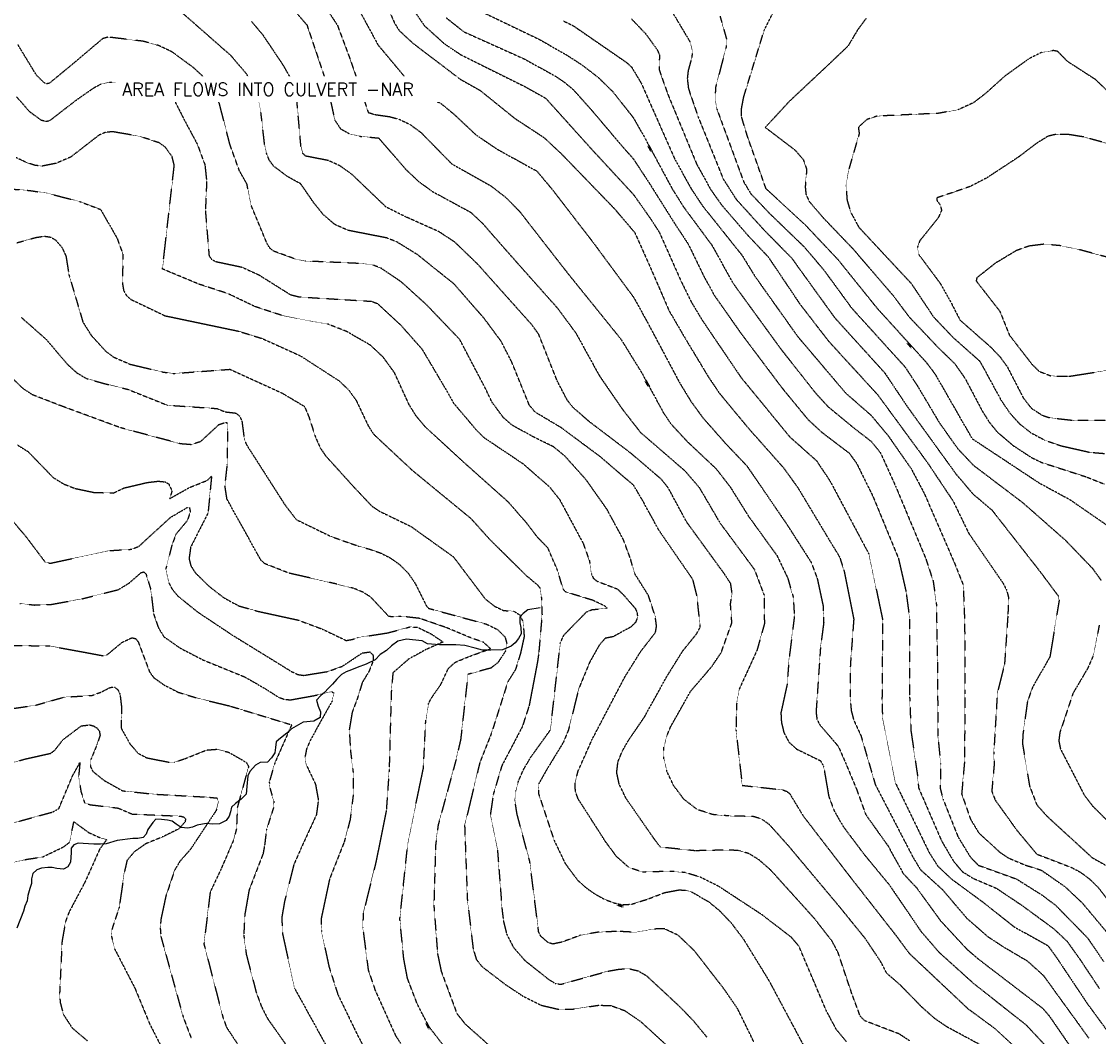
# Model space of a CAD drawing. Header units: feet. Extents: x 2234729 to 2255890, y 588345 to 614924.
# Tile 61 of 88: x 2246622 to 2247461, y 596962 to 597752. Entities that reach past the tile are written whole.
import ezdxf

# ---------------------------------------------------------------- set-up
doc = ezdxf.new("R2010")
doc.units = ezdxf.units.FT
doc.header["$MEASUREMENT"] = 0
doc.linetypes.add('OhDOT_USTN3', pattern=[0.22, 0.165, -0.055])
for name, color, linetype in [('DT_X_Contour_Major', 132, 'OhDOT_USTN3'), ('DT_X_Contour_Minor', 136, 'OhDOT_USTN3'), ('DT_X_Contour_Text', 251, 'Continuous'), ('Waterways', 7, 'Continuous')]:
    doc.layers.add(name, color=color, linetype=linetype)
doc.layers.add('SC_Scratch2_NAR NOTES', color=1, linetype='Continuous', plot=False)
doc.styles.add('L100', font='cceo.shx', dxfattribs={"height": 2})
doc.styles.add('ROMANS', font='ROMANS.shx', dxfattribs={"height": 2.4})
picture_1 = doc.add_image_def('image1.sid', size_in_pixel=(17786, 6468))

msp = doc.modelspace()

# ---------------------------------------------------------------- linework, layer by layer
at = {"layer": 'DT_X_Contour_Major'}
for points in [[(2247470.47, 597358.24), (2247439.42, 597379.7), (2247415.21, 597392.84), (2247363.25, 597427.15), (2247355.56, 597440.41), (2247334.36, 597477.41), (2247327.62, 597486.43), (2247289.12, 597528.81), (2247258.33, 597566.99), (2247232.79, 597594.08), (2247202.23, 597622.26), (2247187.78, 597662.97), (2247183.24, 597677.91), (2247183.23, 597684.98), (2247184.91, 597693.92), (2247200.76, 597745.49), (2247221.11, 597786.5)], [(2246859.57, 597762.84), (2246868.28, 597749.48), (2246878.15, 597723.17), (2246892.31, 597681.62), (2246897.43, 597680), (2246908.65, 597678.42), (2246916.45, 597676.28), (2246924.95, 597672.23), (2246933.52, 597665.87), (2246957.21, 597641.71), (2246988.13, 597624.24), (2246999.49, 597615.44), (2247010.27, 597604.46), (2247047.68, 597556.4), (2247089.31, 597504.85), (2247105.5, 597478.62), (2247122.55, 597447.24), (2247128.28, 597438.84), (2247140.7, 597425.44), (2247163.26, 597404.21), (2247174.34, 597389.91), (2247188.69, 597366.97), (2247210.79, 597336.42), (2247219.11, 597319.02), (2247223.47, 597303.93), (2247224.31, 597289.02), (2247220.08, 597255.37), (2247218.58, 597235.68), (2247213.83, 597213.99), (2247214.22, 597206.66), (2247216.18, 597198.53), (2247220.11, 597191.16), (2247226.08, 597185.75), (2247244.59, 597176.71), (2247247.1, 597172.24), (2247251.09, 597149.01), (2247255.36, 597137.6), (2247262.42, 597125.37), (2247279.06, 597103.25), (2247298.28, 597079.99), (2247323.19, 597043.46), (2247337.04, 597027.49), (2247363.98, 597003.21), (2247404.82, 596971), (2247419.15, 596955.64)], [(2246966.06, 597767.11), (2247025.38, 597738.62), (2247046.35, 597726.72), (2247058.72, 597718.74), (2247071.35, 597709.03), (2247082.61, 597698.06), (2247098.93, 597677.42), (2247107.73, 597661.9), (2247129.04, 597622.31), (2247137.96, 597608.06), (2247160.25, 597577.98), (2247176.4, 597548.7), (2247213.81, 597497.29), (2247240.93, 597462.96), (2247250.51, 597452.51), (2247270.78, 597435.79), (2247284.24, 597425.38), (2247291.43, 597416.5), (2247303.18, 597390.53), (2247326.64, 597334.32), (2247332.49, 597316.5), (2247334.95, 597298.53), (2247335.85, 597247.4), (2247336.12, 597195.92), (2247338.26, 597174.11), (2247337.93, 597155.27), (2247340.16, 597146.73), (2247351.92, 597117.22), (2247361.49, 597101.57), (2247367.67, 597095.28), (2247397.42, 597084.55), (2247417, 597072.26), (2247427.75, 597064.2), (2247452.77, 597038.69), (2247465.25, 597020.3)], [(2246618.15, 597693.89), (2246628.12, 597682.49), (2246637.19, 597675.82), (2246640.91, 597674.76), (2246643.97, 597675.2), (2246665.21, 597691.57), (2246678.82, 597701.05), (2246683.87, 597703.67), (2246690.77, 597705.17), (2246710.39, 597704.19), (2246731.72, 597700.95), (2246738.74, 597695.91), (2246748.79, 597676.09), (2246759.05, 597656.96), (2246765.01, 597640.87), (2246766.37, 597627.87), (2246765.39, 597605.02), (2246768.23, 597570.14), (2246769.93, 597567.45), (2246773.38, 597565.53), (2246793.77, 597561.19), (2246807.13, 597555.07), (2246831.75, 597539.64), (2246838.3, 597537.99), (2246894.73, 597534.55), (2246899.56, 597532.74), (2246917.66, 597515.96), (2246934.14, 597497.3), (2246952.92, 597465.6), (2246958.54, 597455.49), (2246976.51, 597434.27), (2246982.49, 597428.36), (2247012.66, 597408.19), (2247033.51, 597390.03), (2247041.45, 597380.05), (2247059.85, 597345.76), (2247064.65, 597332.27), (2247066.16, 597322.27), (2247067.65, 597318.82), (2247070.67, 597316.46), (2247086.5, 597310.44), (2247091.35, 597305.69), (2247100.33, 597295.38), (2247101.79, 597292.05), (2247102.11, 597288.32), (2247100.61, 597284.5), (2247096.95, 597280.89), (2247083.14, 597273.3), (2247076.95, 597272.03), (2247072.37, 597266.85), (2247064.79, 597253.39), (2247056.31, 597232.78), (2247048.28, 597200.64), (2247044.37, 597191.14), (2247031.64, 597170.18), (2247025.15, 597158.82), (2247024.98, 597151.12), (2247037.07, 597114.75), (2247045.81, 597096.53), (2247055.31, 597083.75), (2247061.82, 597077.88), (2247069.1, 597072.74), (2247076.57, 597068.67), (2247083.77, 597065.94), (2247090.69, 597064.65), (2247097.47, 597064.9), (2247110.79, 597069.18), (2247123.39, 597074.01), (2247134.53, 597076.09), (2247139.45, 597075.81), (2247144.49, 597074.36), (2247157.56, 597066.82), (2247165.9, 597059.99), (2247174.96, 597050.51), (2247184.43, 597038.05), (2247204.6, 597005.22), (2247232.28, 596953.36)], [(2246955.16, 596949.26), (2246939.44, 596969.76), (2246930.47, 596987.23), (2246922.86, 597007.1), (2246919.94, 597022.67), (2246916.92, 597053.38), (2246923.14, 597112.36), (2246929.53, 597143.4), (2246935.31, 597170.98), (2246937.09, 597207.36), (2246939.24, 597220.99), (2246941.11, 597224.92), (2246948.79, 597235.94), (2246954.7, 597248.58), (2246960.09, 597253.4), (2246971.47, 597258.11), (2246987.58, 597263.94), (2246982.09, 597268.91), (2246971.38, 597272.74), (2246953.1, 597280.39), (2246932.5, 597287.52), (2246917.84, 597289.16), (2246911.97, 597288.68), (2246908.29, 597289.05), (2246894.3, 597304.07), (2246888.2, 597307.95), (2246880.81, 597311.02), (2246861.89, 597315.64), (2246830.72, 597322.72), (2246811.82, 597330.08), (2246808.64, 597332.89), (2246782.22, 597380.45), (2246780.65, 597390.71), (2246782.45, 597407.02), (2246782.93, 597433), (2246782.15, 597440.37), (2246775.7, 597438.26), (2246761.49, 597425.14), (2246754.34, 597422.84), (2246746.27, 597423.47), (2246699.31, 597436.02), (2246653.19, 597452.99), (2246630.66, 597461.71), (2246623.39, 597466.49), (2246607.69, 597481.65)], [(2246609.08, 597216.45), (2246633.12, 597219.94), (2246655.22, 597226.23), (2246676.95, 597227.51), (2246683.89, 597230.03), (2246691.29, 597233.78), (2246694.62, 597234.04), (2246697.17, 597232.08), (2246698.9, 597228.31), (2246700.08, 597218.11), (2246699.7, 597202.12), (2246706.38, 597190.14), (2246712.94, 597182.48), (2246719.77, 597178.92), (2246737.05, 597175.54), (2246741.55, 597175.62)], [(2246741.55, 597175.62), (2246749.7, 597178.36), (2246766.22, 597185), (2246774.24, 597185.63), (2246783.49, 597183.35), (2246797.2, 597175.43), (2246799.08, 597172.2), (2246790.26, 597140.38), (2246789.6, 597123.62), (2246787.37, 597114.91), (2246777.53, 597092.17), (2246769.12, 597074.33), (2246764.23, 597034.05), (2246779.01, 596976.93), (2246781.87, 596969.04), (2246790.19, 596956.42)]]:
    msp.add_lwpolyline(points, dxfattribs=at)
at = {"layer": 'DT_X_Contour_Minor'}
for points in [[(2246900.03, 597779.75), (2246912.96, 597750.93), (2246916.35, 597745.5), (2246927.04, 597735.6), (2246964, 597707.5), (2246979.55, 597698.76), (2247006.3, 597677.14), (2247029.12, 597662.14), (2247042.51, 597649.7), (2247084.22, 597606.55), (2247099.96, 597588.06), (2247112.48, 597560.04), (2247126.71, 597527.15), (2247139.47, 597505.26), (2247157.33, 597475.62), (2247165.73, 597463.16), (2247187.76, 597436.52), (2247215.91, 597404.8), (2247226.95, 597389.49), (2247253, 597346.13), (2247259.58, 597335.34), (2247263.13, 597324.25), (2247270.59, 597286.98), (2247267.94, 597251.54), (2247267.69, 597226.57), (2247268.61, 597215.74), (2247270.59, 597208.34), (2247276.25, 597196.03), (2247287.38, 597158.07), (2247316.68, 597101.62), (2247322.56, 597091.83), (2247339.68, 597076.33), (2247358.76, 597053.89), (2247375.14, 597039.61), (2247387.24, 597031.72), (2247405.69, 597020.84), (2247418.28, 597009.52), (2247453.69, 596960.63)], [(2247314.31, 596958.42), (2247305.89, 596963.91), (2247279.14, 596974.13), (2247275.66, 596977.64), (2247269.12, 596995.19), (2247258.36, 597027.33), (2247253.79, 597036.01), (2247239.9, 597053.87), (2247206.07, 597091.3), (2247196.84, 597099.45), (2247189.05, 597104.27), (2247181.61, 597106.57), (2247173.64, 597107.14), (2247146.7, 597106.55), (2247119.96, 597109.38), (2247114.92, 597116.01), (2247093.15, 597147.39), (2247087.89, 597158.16), (2247085.88, 597167.54), (2247086.89, 597175.92), (2247090.24, 597184.14), (2247095.16, 597192.69), (2247107.48, 597210.74), (2247125.08, 597242.54), (2247137.36, 597262.19), (2247148.25, 597275.69), (2247151.01, 597280.82), (2247148.44, 597305.22), (2247145.22, 597317.91), (2247118.78, 597356.21), (2247105.89, 597379.66), (2247099.14, 597391.12), (2247073.08, 597413.47), (2247042.54, 597436.15), (2247022.37, 597448.16), (2247017.74, 597453.77), (2247004.08, 597487.32), (2246995.71, 597503.53), (2246982.69, 597521.09), (2246959.27, 597547.92), (2246930.6, 597570.9), (2246914.58, 597580.78), (2246906.52, 597583.93), (2246876.64, 597589.76), (2246866.31, 597594.3), (2246857.26, 597602.06), (2246849.92, 597611.16), (2246839.65, 597626.04), (2246828.99, 597631.94), (2246818.59, 597639.81), (2246815.11, 597644.57), (2246812.92, 597650.06), (2246811.52, 597656.64), (2246808.7, 597681.47), (2246805.67, 597696.75), (2246802.25, 597704.32), (2246796.99, 597712.23), (2246785.3, 597725.88), (2246740.01, 597765.64)], [(2246881.38, 597768.26), (2246896.97, 597739.69), (2246899.96, 597734.11), (2246921.48, 597708.38), (2246930.64, 597699.41), (2246938.04, 597694), (2246949.04, 597688.53), (2246958.89, 597680.44), (2246976.35, 597664.06), (2246992.87, 597652.94), (2247023.7, 597635.93), (2247035.83, 597621.4), (2247067.29, 597580.65), (2247099.19, 597537.46), (2247109.43, 597518.9), (2247135.06, 597470.79), (2247143.74, 597456.57), (2247153.31, 597443.47), (2247171.13, 597423.34), (2247187.32, 597406.32), (2247218.18, 597361.24), (2247237.33, 597331.35), (2247242.1, 597318.82), (2247246.67, 597297.54), (2247247.16, 597284.12), (2247244.65, 597264.87), (2247241.21, 597214.5), (2247241.88, 597209.05), (2247244.22, 597204.52), (2247258.61, 597187.81), (2247264.39, 597174.54), (2247272.81, 597154.41), (2247279.99, 597134.6), (2247297.17, 597110.51), (2247309.12, 597088.87), (2247319.46, 597077.77), (2247338.23, 597051.98), (2247358.93, 597029.7), (2247367.39, 597022.44), (2247417.54, 596984.04), (2247422.76, 596978.15), (2247447.73, 596941.84)], [(2246837.07, 597758.3), (2246844.49, 597749.81), (2246858.38, 597708.65), (2246862.35, 597693.27), (2246866.16, 597675.82), (2246870.67, 597668.91), (2246878.09, 597664.82), (2246886.63, 597662.97), (2246900.39, 597661.72), (2246921.44, 597637.4), (2246931.51, 597627.9), (2246941.97, 597620.26), (2246972.26, 597603.77), (2246981.1, 597595.5), (2247003.16, 597570.33), (2247039.76, 597529.18), (2247054.14, 597509.7), (2247072.21, 597476.83), (2247089.99, 597450.92), (2247104.29, 597432.53), (2247138.99, 597402.53), (2247150.05, 597389.71), (2247166.49, 597361.71), (2247193.17, 597325.65), (2247200.71, 597305.72), (2247200.95, 597283.22), (2247195.21, 597262.78), (2247181.38, 597232.5), (2247179.33, 597221.23), (2247178.79, 597200.63), (2247183.66, 597157.47), (2247214.96, 597154.1), (2247218.41, 597152.82), (2247220.64, 597151.03), (2247231.3, 597133.53), (2247265.95, 597088.53), (2247303.57, 597040.44), (2247313.76, 597026.69), (2247359.43, 596983.67), (2247380.07, 596968.48), (2247397.24, 596952.64)], [(2246927.99, 597760.91), (2246936.02, 597749.2), (2246951.63, 597735.14), (2246964.28, 597726.65), (2247014.12, 597701.85), (2247030.49, 597692.78), (2247067.51, 597651.67), (2247099.1, 597617.55), (2247113.24, 597597.38), (2247119.18, 597588.09), (2247135.99, 597550.27), (2247144.08, 597533.85), (2247152.8, 597519.37), (2247182.84, 597475.12), (2247220.6, 597429.07), (2247241.52, 597410.42), (2247252.19, 597394.41), (2247282.38, 597337.68), (2247293.07, 597286.52), (2247292.59, 597224.74), (2247292.96, 597210.48), (2247303.01, 597159.5), (2247329.26, 597105.34), (2247335.95, 597094.74), (2247346.52, 597084.72), (2247370.85, 597066.85), (2247395.63, 597047.27), (2247421.95, 597032.63), (2247428.74, 597023.16), (2247452.69, 596987.31), (2247473.49, 596958.93)], [(2246953.02, 597755.38), (2246966.67, 597744.53), (2247013.38, 597723.53), (2247037.33, 597710.39), (2247044.76, 597705.47), (2247052.13, 597699.32), (2247066.63, 597683.08), (2247089.08, 597656.55), (2247098.9, 597645.4), (2247111.25, 597626.59), (2247131.06, 597595.12), (2247141.77, 597578.82), (2247153.76, 597554.07), (2247162.03, 597539.03), (2247183.07, 597509.09), (2247215.15, 597466.48), (2247234.9, 597442.48), (2247245.36, 597432.78), (2247266.95, 597416.38), (2247272.74, 597408.49), (2247285.53, 597382.6), (2247305.39, 597334.34), (2247311.3, 597308.56), (2247314.14, 597286.97), (2247314.13, 597226.12), (2247315.15, 597199.97), (2247320.19, 597165.58), (2247321.13, 597155.48), (2247338.88, 597114.54), (2247348.29, 597098.41), (2247355.2, 597090.29), (2247363.54, 597085.11), (2247381.78, 597077.32), (2247401.59, 597064.06), (2247426.21, 597045.99), (2247436.76, 597036.12), (2247446.99, 597021.73), (2247462.03, 596999.15)], [(2247097.38, 597754.53), (2247108.54, 597742.81), (2247117.43, 597730.49), (2247119.21, 597726.46), (2247118.86, 597715.21), (2247125.62, 597695.99), (2247148.17, 597641.45), (2247159.27, 597621.37), (2247167.56, 597609.66), (2247188.06, 597585.9), (2247203.96, 597569.08), (2247228.84, 597532.07), (2247251.11, 597503.32), (2247289.3, 597461.65), (2247327.97, 597408.94), (2247348.01, 597378.92), (2247360.19, 597353.77), (2247387.12, 597314.69), (2247389.64, 597309.64), (2247391.1, 597304.24), (2247390.72, 597290.9), (2247388.08, 597251.99), (2247382.44, 597229.41), (2247379.63, 597182.19), (2247380.05, 597174.52), (2247378.12, 597152.92), (2247380.8, 597146.05), (2247397.57, 597122.66), (2247413.15, 597103.97), (2247440.7, 597093.36), (2247447.43, 597089.66), (2247454.03, 597084.82), (2247460.87, 597078.2), (2247479.91, 597053.42)], [(2247129.42, 597759.42), (2247143.14, 597736.41), (2247144.8, 597729.96), (2247144.44, 597724.52), (2247141.57, 597714.3), (2247140.87, 597708.12), (2247141.79, 597700.16), (2247149.22, 597678.45), (2247168.91, 597629.75), (2247178.98, 597614), (2247200.89, 597589.83), (2247222.08, 597568.38), (2247255.67, 597521.82), (2247281, 597493.89), (2247294.66, 597478.87), (2247312.52, 597452.19), (2247350.32, 597399.91), (2247363.51, 597384.42), (2247378.33, 597371.84), (2247416.32, 597323.26), (2247429.99, 597304.95), (2247430.64, 597301.7), (2247423.45, 597257.56), (2247409.98, 597234.19), (2247405.89, 597222.57), (2247402.4, 597197.4), (2247402.05, 597190.03), (2247407.6, 597156.88), (2247413.24, 597142.28), (2247421.06, 597133.57), (2247456.28, 597101.25), (2247473.63, 597091.52)], [(2247166.41, 597756.57), (2247171.37, 597739.11), (2247171.13, 597732.5), (2247162.89, 597701.02), (2247162.51, 597692.57), (2247164.04, 597683.94), (2247184.89, 597627.47), (2247190.39, 597618.34), (2247205.41, 597602.56), (2247232, 597576.9), (2247247.39, 597558.77), (2247268.87, 597529.36), (2247310.58, 597483.36), (2247320.23, 597468.63), (2247337.43, 597439.7), (2247351.73, 597419.57), (2247363.89, 597406.78), (2247402.17, 597377.79), (2247435.35, 597348.59), (2247456.51, 597326.58), (2247463.41, 597317.13)], [(2247280.39, 597755.11), (2247273.68, 597746.06), (2247266.04, 597733.26), (2247248.9, 597716.98), (2247220.28, 597690.18), (2247201.69, 597669.98), (2247224.64, 597652.5), (2247231.39, 597644.7), (2247233.91, 597637.13), (2247232.77, 597623.7), (2247233.33, 597617.98), (2247235.79, 597612.43), (2247246.87, 597599.51), (2247270.01, 597575.35), (2247301.32, 597538.94), (2247313.49, 597522.66), (2247336.48, 597498.41), (2247349.21, 597486.03), (2247357.2, 597474.67), (2247370.85, 597448.82), (2247376.55, 597439.86), (2247382.41, 597432.72), (2247394.94, 597422.06), (2247409.26, 597412.76), (2247417.14, 597408.97), (2247451.6, 597397.85), (2247466.23, 597392.04)], [(2247368.83, 596955.57), (2247343.27, 596969.33), (2247333.47, 596976.04), (2247323.54, 596984.9), (2247306.9, 597001.92), (2247296.26, 597011.14), (2247291.61, 597020.18), (2247279.59, 597038.15), (2247259.66, 597062.74), (2247219.81, 597110.31), (2247204.87, 597126.94), (2247198.79, 597131.23), (2247192.37, 597133.21), (2247173.18, 597133.67), (2247160.74, 597134.74), (2247148.58, 597138.69), (2247138.26, 597146.64), (2247130.31, 597157.19), (2247125.05, 597168.27), (2247122.64, 597178.26), (2247122.7, 597187.2), (2247124.71, 597195.53), (2247128.12, 597203.6), (2247143.58, 597230.85), (2247160.05, 597250.15), (2247167.28, 597260.89), (2247175.63, 597284.14), (2247174.58, 597298.72), (2247175.78, 597307.16), (2247174.72, 597314.67), (2247169.23, 597322.99), (2247140.43, 597362.51), (2247125.97, 597389.32), (2247120.51, 597396.04), (2247096.94, 597416.18), (2247064.58, 597440.76), (2247051.72, 597451.94), (2247047.31, 597457.62), (2247039.64, 597472.25), (2247025.16, 597508.69), (2247019.83, 597516.2), (2246977.68, 597563.32), (2246959.7, 597580.65), (2246947.29, 597588.79), (2246921.29, 597600.42), (2246906.17, 597607.95), (2246879.73, 597633.25), (2246870.33, 597640), (2246861.32, 597644.16), (2246843.43, 597647.64), (2246841.2, 597649.84), (2246839.82, 597655.37), (2246835.73, 597701.78), (2246825.75, 597718.91), (2246810.32, 597741.91), (2246801.4, 597752.48)], [(2247044.38, 597752.87), (2247052.14, 597749.11), (2247093.7, 597720.46), (2247097.45, 597717.02), (2247104.98, 597704.44), (2247131.22, 597645.07), (2247144.18, 597621.8), (2247152.86, 597608.75), (2247183.63, 597570.25), (2247193.73, 597553.77), (2247226.9, 597507.11), (2247264.2, 597463.18), (2247284.1, 597445.74), (2247297.38, 597429.86), (2247315.38, 597404.09), (2247325.62, 597384.68), (2247349.06, 597330.72), (2247355.89, 597313.55), (2247356.98, 597284.67), (2247357.22, 597228.88), (2247356.87, 597175.85), (2247354.66, 597150.88), (2247361.57, 597131.07), (2247368.04, 597120.45), (2247384.32, 597105.49), (2247391.1, 597100.92), (2247404.03, 597095.49), (2247416.73, 597091.44), (2247435.3, 597078.5), (2247448.53, 597066.03), (2247470.31, 597040.03)], [(2247264.86, 596957.89), (2247257.1, 596967.23), (2247249.25, 596981.89), (2247227.92, 597032.14), (2247221.96, 597039.14), (2247199.42, 597056.47), (2247165.13, 597078.97), (2247150.99, 597085.99), (2247139.14, 597089.59), (2247128.21, 597090.51), (2247106.01, 597089.95), (2247095.37, 597093.5), (2247085.63, 597102.17), (2247077.19, 597113.63), (2247055.87, 597146.88), (2247053.7, 597152.71), (2247053.47, 597159.93), (2247055.81, 597168.6), (2247066.83, 597193.44), (2247092.16, 597241.86), (2247104.64, 597261.84), (2247116.1, 597276.62), (2247116.92, 597281.55), (2247115.95, 597288.98), (2247110.6, 597305.4), (2247099.71, 597322.74), (2247096.75, 597333.61), (2247091.12, 597348.86), (2247078.25, 597372.57), (2247062.1, 597395.46), (2247045.58, 597413.89), (2247036.73, 597421.16), (2247020.97, 597428.91), (2247004.37, 597438.03), (2246997.72, 597443.77), (2246988.74, 597455.94), (2246983.08, 597467.65), (2246963.56, 597504.83), (2246937.74, 597531.79), (2246918.1, 597549.58), (2246902.11, 597560.42), (2246895.72, 597562.84), (2246888.96, 597563.83), (2246843.5, 597565.85), (2246835.42, 597567.45), (2246818.8, 597573.46), (2246815.78, 597575.72), (2246813.44, 597579.5), (2246800.81, 597609.87), (2246797.76, 597625.88), (2246791.87, 597636.21), (2246784.46, 597656.75), (2246776.18, 597689.01), (2246772.54, 597698.48), (2246767.77, 597705.85), (2246755.31, 597717.18), (2246739.18, 597728.93), (2246728.86, 597733.8), (2246716.85, 597737.07), (2246689.5, 597740.33), (2246685.31, 597739.07), (2246661.33, 597718.8), (2246643.64, 597704.22), (2246641.66, 597703.96), (2246639.77, 597704.69), (2246633.74, 597710.68), (2246619.3, 597734.42)], [(2247469.28, 597697.35), (2247459.06, 597707.18), (2247437.26, 597721.26), (2247429.52, 597729.14), (2247426.11, 597729.83), (2247416.8, 597728.37), (2247407.28, 597723.56), (2247388.51, 597710.11), (2247373.19, 597696.33), (2247363.94, 597689.22), (2247352.01, 597683.77), (2247336.79, 597680.96), (2247288.78, 597678.78), (2247280.95, 597676.17), (2247274.45, 597670.39), (2247274.25, 597669.3)], [(2247192.63, 596957.89), (2247180.21, 596983.31), (2247169.6, 596998.77), (2247146.53, 597028.51), (2247133.83, 597040.69), (2247123.15, 597045.7), (2247114.39, 597045.59), (2247100.36, 597043.05), (2247087.08, 597043.73), (2247071.6, 597043.18), (2247057.67, 597040.75), (2247043.36, 597035.42), (2247036.07, 597033.89), (2247032.47, 597035.04), (2247026.64, 597040.08), (2247025.11, 597043.23), (2247018.16, 597098.2), (2247008.36, 597134.61), (2247006.48, 597146.09), (2247007.22, 597152.95), (2247009.41, 597160.97), (2247013.33, 597169.94), (2247018.95, 597179.41), (2247033.99, 597200.38), (2247034.78, 597205.3), (2247042.03, 597268.75), (2247044.78, 597274.61), (2247062.37, 597292.59), (2247066.56, 597294.33), (2247078.53, 597295.52), (2247076.63, 597297.18), (2247067.41, 597301.57), (2247046.09, 597308.13), (2247044.21, 597310.27), (2247039.7, 597325.17), (2247032.27, 597342.41), (2247024.21, 597350.69), (2247015.74, 597361.76), (2247001.69, 597377.91), (2246965.09, 597410.57), (2246936.78, 597436.65), (2246929.6, 597445.19), (2246924.14, 597453.99), (2246912.73, 597478.88), (2246904.08, 597490.86), (2246893.98, 597500.35), (2246875.51, 597510.99), (2246860.65, 597516.84), (2246844.54, 597519.67), (2246824.82, 597523.58), (2246804.24, 597530.32), (2246782.95, 597540.5), (2246760.33, 597547.88), (2246731.96, 597559.68), (2246734.17, 597579.09), (2246741.13, 597640.34), (2246739.42, 597647.33), (2246734.19, 597654.54), (2246729.26, 597658.02), (2246714.38, 597662.99), (2246692.94, 597666.64), (2246687.46, 597666.07), (2246682.59, 597664.04), (2246660.45, 597646.86), (2246649.02, 597642), (2246638.29, 597639.84), (2246632.91, 597640.34), (2246626.29, 597642.49), (2246617.83, 597646.48)], [(2247274.25, 597669.3), (2247274.85, 597665.22), (2247266.7, 597637.32), (2247264.54, 597624.58), (2247265.38, 597613.17), (2247268.29, 597603.75), (2247274.64, 597592.09), (2247315.43, 597548.38), (2247332.66, 597522.47), (2247347.8, 597506.54), (2247368.83, 597487.89), (2247385.56, 597457.17), (2247392.16, 597447.49), (2247399.81, 597439.04), (2247408.78, 597432.04), (2247419.45, 597426.41), (2247431.78, 597422.09), (2247454.2, 597416.99), (2247466.03, 597415.99)], [(2247474.74, 597655.59), (2247449.86, 597662.52), (2247437.39, 597664.52), (2247428.21, 597664.6), (2247421.85, 597663.08), (2247412.72, 597657.38), (2247399.36, 597647.17)], [(2247399.36, 597647.17), (2247374.58, 597630.86), (2247360.96, 597623.79), (2247335.31, 597615.08), (2247335.47, 597612.88), (2247337.85, 597609.78), (2247339.03, 597605.44), (2247336.52, 597599.71), (2247321.98, 597581.61), (2247320.19, 597576.48), (2247321.31, 597570.88), (2247337.97, 597548.48), (2247346.91, 597532.47), (2247353.38, 597519.95), (2247377.49, 597498.69), (2247384.69, 597491.11), (2247390.16, 597483.61), (2247402.75, 597459.21), (2247409, 597451.21), (2247417.55, 597445.72), (2247423.26, 597443.84), (2247441.98, 597441.79), (2247494.56, 597442.33)], [(2246597.43, 597623.32), (2246628.41, 597620.85), (2246642.04, 597618.82), (2246667.32, 597612.28), (2246683.68, 597606.13), (2246696.53, 597583.82), (2246701.14, 597571.2), (2246700.72, 597548.69), (2246701.66, 597543.04), (2246703.88, 597538.94), (2246707.46, 597535.94), (2246733.87, 597523.3), (2246791.38, 597511.23), (2246809.8, 597505.48), (2246839.26, 597492.17), (2246869.52, 597472.63), (2246876.88, 597465.66), (2246882.87, 597457.39), (2246892.35, 597437.43), (2246896.6, 597430.88), (2246926.35, 597403.11), (2246972.14, 597365.49), (2246986.89, 597349.14), (2247015.06, 597321.24), (2247024.15, 597313.63), (2247026.42, 597310.7), (2247027.14, 597304.26), (2247027.69, 597290.42), (2247025.16, 597260.77), (2247024.2, 597253.94), (2247017.65, 597219.54), (2247012.34, 597203.23), (2246996.31, 597172.66), (2246989.71, 597150.44), (2246987.45, 597134.87), (2246992.87, 597108.37), (2246996.51, 597061.03), (2246997.59, 597051.92), (2247000.11, 597041.76), (2247005.43, 597031.27), (2247014.22, 597021.2), (2247033.04, 597006.22), (2247038.4, 597003.04), (2247042.36, 597002.55), (2247078.98, 597012.77), (2247088.38, 597014.43), (2247096.16, 597014.57), (2247102.85, 597012.91), (2247109.09, 597009.21), (2247134.3, 596985.81), (2247145.53, 596974.27), (2247156.14, 596961.3)], [(2246618.52, 597580.16), (2246633.62, 597584.32), (2246640.06, 597585.26), (2246644.98, 597584.48), (2246648.62, 597582.33), (2246653.78, 597576.24), (2246656.77, 597569.66), (2246659, 597555.41), (2246669.99, 597518.3), (2246676.4, 597508.07), (2246687.78, 597495.6), (2246693.93, 597491.06), (2246706.62, 597485.56), (2246731.54, 597479.56), (2246740.39, 597478.31), (2246784.5, 597481.58), (2246825.16, 597463.05), (2246842.64, 597452.64), (2246846.13, 597444.26), (2246851.23, 597428.48), (2246854.9, 597420.36), (2246859.19, 597414.01), (2246881.5, 597389.41), (2246895, 597375.12), (2246900.83, 597371.14), (2246925.5, 597359.2), (2246958.63, 597335.53), (2246983.37, 597302.78), (2246990.77, 597296.98), (2246997.74, 597293.69), (2247005.46, 597293.2), (2247010.22, 597290.46), (2247012.95, 597284.73), (2247013.78, 597273.37), (2247010.93, 597260.37), (2247007.08, 597247.83), (2247001.04, 597238.17), (2246988.18, 597197.82), (2246979.21, 597175.27), (2246967.37, 597126.25), (2246969.49, 597068.74), (2246974.03, 597029.98), (2246976.54, 597021.9), (2246980.77, 597016.45), (2246999.27, 597002.29), (2247012.94, 596993.26), (2247027.1, 596986.22), (2247040.13, 596983.16), (2247051.82, 596983.2), (2247071.89, 596986.26), (2247081.48, 596985.94), (2247092.13, 596982.06), (2247104.39, 596973.67), (2247133.18, 596947.43)], [(2247470.81, 597568.12), (2247445.28, 597575.06), (2247431.93, 597577.81), (2247418.71, 597578.98), (2247407.16, 597577.56), (2247397.27, 597574.04), (2247380.86, 597564.17), (2247366.51, 597552.82), (2247365.98, 597550.41), (2247384.39, 597526.8)], [(2246621.79, 597522.16), (2246641.34, 597504.87), (2246657.99, 597485.31), (2246665.31, 597478.74), (2246672.74, 597474.4), (2246686.52, 597470.48), (2246704.97, 597465.95), (2246735.75, 597453.63), (2246774.34, 597451.02), (2246780.79, 597448.43), (2246788.94, 597447.5), (2246791.89, 597445.32), (2246793.82, 597441.45), (2246795.49, 597428.48), (2246797.1, 597423.32), (2246827.2, 597376.22), (2246836.11, 597364.56), (2246863.36, 597351.33), (2246884.15, 597344), (2246893.06, 597341.54), (2246901.39, 597338.71), (2246909.41, 597334.7), (2246916.9, 597329.35), (2246923.47, 597322.64), (2246928.83, 597314.82), (2246937.67, 597297.17), (2246939.27, 597295.39), (2246984.32, 597283.12), (2246992.95, 597278.93), (2246998.88, 597273.05), (2247000.2, 597268.11), (2246999.42, 597262.38), (2246993.27, 597253.06), (2246987.95, 597248.9), (2246969.96, 597243.97), (2246964.32, 597193.47), (2246960.71, 597177.54), (2246946.71, 597126.41), (2246944.77, 597111.12), (2246943.4, 597064.13), (2246946.26, 597026.52), (2246949.14, 597012.69), (2246961.36, 596979.72), (2246967.67, 596971.77), (2247009.12, 596934.88)], [(2247384.39, 597526.8), (2247391.89, 597508.16), (2247409.13, 597485.84), (2247414.98, 597480.02), (2247424.29, 597476.4), (2247438.15, 597476.09), (2247467.52, 597480.66)], [(2246618.71, 597422.79), (2246627.17, 597417.47), (2246646.81, 597397.24), (2246654.97, 597392.25), (2246663.76, 597388.79), (2246678.45, 597385.7), (2246693.71, 597385.21), (2246701.95, 597389.11), (2246720.03, 597393.41), (2246728.65, 597394.42), (2246734.07, 597393.89), (2246736.83, 597392.28), (2246739.39, 597386.85), (2246737.49, 597380.76), (2246752.67, 597389.38), (2246766.97, 597395.09), (2246770.2, 597398.37), (2246767.44, 597369.58), (2246753.89, 597343.05), (2246752.68, 597334.15), (2246754, 597328.69), (2246757.4, 597323.18), (2246768.12, 597312.65), (2246779.84, 597303.57), (2246791.55, 597297.23), (2246806.1, 597293.14), (2246837.68, 597286.23), (2246856.42, 597279.25), (2246875.08, 597270.34), (2246879.79, 597271.16), (2246884.07, 597272.66), (2246907.36, 597276.25), (2246924.87, 597280.91), (2246930.64, 597280.66), (2246941.25, 597275.48), (2246950.54, 597269.18), (2246937.35, 597263.28), (2246923.75, 597255.86), (2246911.51, 597245.14), (2246910.22, 597230.34), (2246908.57, 597169.75), (2246906.33, 597137.89), (2246898.36, 597098.16), (2246888.39, 597057.93), (2246887.97, 597046.86), (2246892.26, 597013.78), (2246897.64, 596997.94), (2246913.62, 596962.46), (2246932.06, 596934.41)], [(2246605.32, 597374.91), (2246624.81, 597352.17), (2246640.45, 597331.53), (2246644.45, 597330.48), (2246690.37, 597340.33), (2246707.8, 597341.41), (2246713.56, 597343.67), (2246738.18, 597366.22), (2246751.35, 597373.95), (2246752.96, 597373.85), (2246753.65, 597370.34), (2246751.12, 597363.51), (2246742.47, 597353.17), (2246739.27, 597344.53), (2246734.52, 597325.96), (2246737.04, 597315.08), (2246739.4, 597310.45), (2246743.97, 597304.9), (2246759.47, 597292.46), (2246786.3, 597274.6), (2246832.36, 597246.23), (2246837.47, 597243.81), (2246842.06, 597243.18), (2246860.51, 597246.13), (2246871.99, 597250.2), (2246887.62, 597260.61), (2246893.58, 597261.44), (2246895.96, 597259.17), (2246896.28, 597254.82), (2246892.9, 597246.34), (2246887.7, 597237.74), (2246883.89, 597225.38), (2246879.78, 597214.51), (2246877.51, 597200.85), (2246878.35, 597185.13), (2246880.49, 597167.64), (2246880.41, 597148.76), (2246878.12, 597130.59), (2246873.65, 597113.59), (2246862.18, 597084.66), (2246855.66, 597054.02), (2246855.77, 597043.77), (2246861.67, 597016.34), (2246868.64, 596994.53), (2246884.24, 596962.3), (2246909.89, 596914.6)], [(2246620.93, 597299.13), (2246632.28, 597297.97), (2246644.78, 597298.33), (2246669.18, 597302.78), (2246697.64, 597310), (2246705.91, 597315.04), (2246715.22, 597323.17), (2246717.39, 597323.73), (2246719.09, 597322.24), (2246722.79, 597310.16), (2246725.04, 597291.01), (2246728.75, 597280.35), (2246732.96, 597273.32), (2246745.81, 597264.36), (2246763.69, 597255.14), (2246796.26, 597241.89), (2246811.91, 597232.84), (2246822.27, 597226.24), (2246826.72, 597224.58), (2246831.69, 597224.08), (2246849.87, 597227.36), (2246863.81, 597230.49), (2246865.5, 597229.37), (2246864.15, 597223.26), (2246847.15, 597192.7), (2246844.22, 597185.83), (2246842.96, 597179.32), (2246843.98, 597173.51), (2246851.18, 597158.42), (2246853.4, 597146.01), (2246851.86, 597134.51), (2246839.62, 597107.84), (2246834.29, 597095.73), (2246827.04, 597067.01), (2246824.88, 597054.3), (2246825.58, 597041.56), (2246834.83, 596999.54), (2246866.41, 596942.26)], [(2247461.85, 597282.16), (2247457.48, 597259.2), (2247452.98, 597248.85), (2247441.46, 597229.26), (2247431.19, 597198.64), (2247430.36, 597192.12), (2247431.62, 597185.97), (2247450.21, 597149.89), (2247456.68, 597141.42), (2247477.28, 597120.85)], [(2246615.07, 597266.54), (2246644.12, 597266.07), (2246670.49, 597261.31), (2246685.61, 597258.5), (2246688.62, 597259.05), (2246700.6, 597268.94), (2246708.2, 597272.48), (2246710.96, 597271.81), (2246713.08, 597269.19), (2246721.92, 597245.8), (2246725.13, 597241.43), (2246733.3, 597235.62), (2246744.24, 597230.03), (2246758.93, 597225.49), (2246784.32, 597219.36), (2246831.13, 597205.1), (2246832.75, 597204.99), (2246819.42, 597174.8), (2246815.14, 597160.13), (2246815.73, 597155.23), (2246818.66, 597145.08), (2246818.49, 597140.15), (2246812.95, 597122.93), (2246811.53, 597110.95), (2246810.33, 597104.27), (2246799.41, 597075.87), (2246796.05, 597056.54), (2246795.27, 597040.71), (2246797.29, 597025.63), (2246805.09, 596995.91), (2246809.03, 596985.34), (2246813.75, 596975.96), (2246831.03, 596951.42)], [(2246601.08, 597171.07), (2246624.82, 597177.98), (2246644.75, 597182.45), (2246647.97, 597184.75), (2246654.53, 597193.15), (2246668.66, 597203.82), (2246675.17, 597204.59), (2246678.36, 597203.75), (2246681.01, 597202.07), (2246682.78, 597199.6), (2246683.33, 597196.48), (2246680.86, 597189.12), (2246676.22, 597177.76), (2246675.91, 597171.8), (2246677.76, 597168.35), (2246686.66, 597161.16), (2246700.9, 597153.27), (2246725.67, 597150.63), (2246767.24, 597148.35), (2246774.73, 597147.61), (2246775.5, 597144.48), (2246773.9, 597138.09), (2246753.71, 597107.61), (2246745.53, 597098.32), (2246741.3, 597091.21), (2246734.56, 597071.07), (2246730.75, 597053.2), (2246730.19, 597046.47), (2246730.75, 597039.67), (2246748.1, 596976.97), (2246754.25, 596960.88)], [(2246596.15, 597122.89), (2246646.4, 597136.76), (2246651.28, 597139.55), (2246661.83, 597164.82), (2246667.64, 597175.33), (2246666.63, 597164.76), (2246668.37, 597152.92), (2246671.18, 597144.02), (2246675.61, 597142.42), (2246697.3, 597139.81), (2246708.39, 597135.15), (2246746.02, 597133.55), (2246748.55, 597132.81), (2246749.95, 597131.38), (2246749.59, 597129.11), (2246744.71, 597123.6), (2246732.47, 597117.54), (2246718.89, 597111.97), (2246709.91, 597105.67), (2246704.31, 597098.96), (2246702.03, 597088.95), (2246698.25, 597062.62), (2246692.65, 597045.62), (2246692.22, 597040.04), (2246694.69, 597030.08), (2246710.51, 596999.41), (2246722.05, 596971.49), (2246738.39, 596939.55)], [(2246588.65, 597091.36), (2246626.58, 597099.96), (2246638.55, 597101.74), (2246654.56, 597109.39), (2246659.55, 597113.13), (2246662.91, 597129.14), (2246674.43, 597120.75), (2246683.88, 597116.48), (2246688.51, 597115.25), (2246683.1, 597107.91), (2246671.48, 597082.02), (2246659.2, 597058.9), (2246656.41, 597051.51), (2246653.69, 597036.06), (2246651.81, 596995.75), (2246652.22, 596988.56), (2246654.76, 596979.06), (2246661.53, 596968.6), (2246673.64, 596958.36)]]:
    msp.add_lwpolyline(points, dxfattribs=at)
at = {"layer": 'Waterways'}
msp.add_lwpolyline([(2247026.29, 597295.78), (2247016.65, 597294.22), (2247013.01, 597291.35), (2247010.4, 597288.49), (2247010.4, 597284.06), (2247011.18, 597280.42), (2247011.44, 597275.47), (2247009.36, 597271.82), (2247006.76, 597268.44), (2247003.63, 597265.83), (2246996.86, 597262.97), (2246987.74, 597262.71), (2246981.23, 597262.71), (2246975.51, 597264.27), (2246967.43, 597266.35), (2246960.66, 597266.88), (2246953.63, 597266.88), (2246947.9, 597266.88), (2246938.53, 597267.66), (2246934.36, 597270), (2246926.81, 597270.78), (2246922.12, 597271.3), (2246915.35, 597269.74), (2246910.4, 597266.09), (2246906.49, 597262.45), (2246901.55, 597259.32), (2246897.64, 597255.16), (2246890.61, 597251.77), (2246883.58, 597249.17), (2246879.15, 597247.6), (2246874.98, 597246.04), (2246871.34, 597243.96), (2246867.69, 597240.31), (2246864.31, 597236.41), (2246861.44, 597233.28), (2246858.32, 597229.9), (2246855.45, 597227.55), (2246852.07, 597223.91), (2246853.37, 597219.22), (2246855.19, 597214.79), (2246854.93, 597210.36), (2246849.98, 597207.5), (2246841.65, 597206.72), (2246832.54, 597201.51), (2246828.89, 597198.12), (2246823.94, 597194.22), (2246820.56, 597191.35), (2246820.04, 597186.93), (2246819.52, 597182.76), (2246816.91, 597178.85), (2246813.79, 597175.47), (2246808.06, 597175.21), (2246804.41, 597173.12), (2246799.98, 597168.18), (2246798.42, 597164.79), (2246797.64, 597156.72), (2246797.12, 597150.73), (2246793.21, 597146.82), (2246788.79, 597143.44), (2246785.66, 597140.57), (2246784.88, 597136.93), (2246783.84, 597133.54), (2246781.49, 597130.16), (2246776.29, 597127.55), (2246770.82, 597127.29), (2246765.87, 597127.81), (2246759.1, 597126.51), (2246755.45, 597124.95), (2246751.81, 597124.17), (2246746.6, 597124.69), (2246742.69, 597127.29), (2246739.57, 597129.64), (2246735.92, 597130.42), (2246731.23, 597130.94), (2246726.81, 597131.2), (2246724.46, 597128.59), (2246720.56, 597123.13), (2246719.26, 597119.48), (2246716.91, 597116.88), (2246712.74, 597116.09), (2246708.84, 597116.09), (2246696.6, 597114.53), (2246688.01, 597111.93), (2246683.58, 597111.67), (2246678.37, 597111.67), (2246670.04, 597112.19), (2246666.13, 597112.45), (2246663.01, 597111.15), (2246660.92, 597108.54), (2246660.92, 597104.9), (2246660.66, 597101.51), (2246660.4, 597097.6), (2246658.32, 597093.96), (2246654.93, 597092.14), (2246649.72, 597092.66), (2246646.08, 597093.44), (2246642.69, 597093.44), (2246637.74, 597092.92), (2246634.1, 597091.61), (2246630.97, 597088.75), (2246629.93, 597084.58), (2246629.93, 597080.94), (2246628.63, 597077.29), (2246627.07, 597071.82), (2246626.55, 597067.66), (2246624.72, 597063.49), (2246623.68, 597059.58), (2246618.47, 597046.3)], dxfattribs=at)

# ---------------------------------------------------------------- texts
at = {"layer": 'DT_X_Contour_Text', "linetype": 'Continuous', "lineweight": -3, "char_height": 2, "width": 3.8236, "attachment_point": 5, "style": 'L100', "bg_fill": 1, "box_fill_scale": 1, "bg_fill_color": 9, "bg_fill_transparency": 0}
for s, insert, rotation in [('1120', (2247111.72, 597653.67, 680), 298.32864), ('1130', (2247314.07, 597500.47, 680), 311.03332), ('1110', (2247109.65, 597470.47, 680), 299.45896), ('1100', (2247088.63, 597063.85, 680), 340.23555), ('1090', (2246938.73, 596970.17, 680), 296.84404)]:
    msp.add_mtext(s, dxfattribs=dict(at, insert=insert, rotation=rotation))

# ---------------------------------------------------------------- pictures from other files: only their frames are drawn
image = msp.add_image(picture_1, insert=(2243173.45, 594670.71), size_in_units=(8711.37, 3167.95), dxfattribs=dict(fade=50))
image.dxf.flags = 7

# ---------------------------------------------------------------- next in the draw order: texts
at = {"layer": 'SC_Scratch2_NAR NOTES', "insert": (2246700.58, 597704.68), "char_height": 10, "attachment_point": 1, "style": 'ROMANS', "bg_fill": 3, "box_fill_scale": 1.5, "bg_fill_color": 256, "bg_fill_transparency": 0}
msp.add_mtext_dynamic_manual_height_columns('AREA FLOWS INTO CULVERT -NAR', width=256.34, gutter_width=12, heights=[0], dxfattribs=at)

doc.saveas('drawing.dxf')
